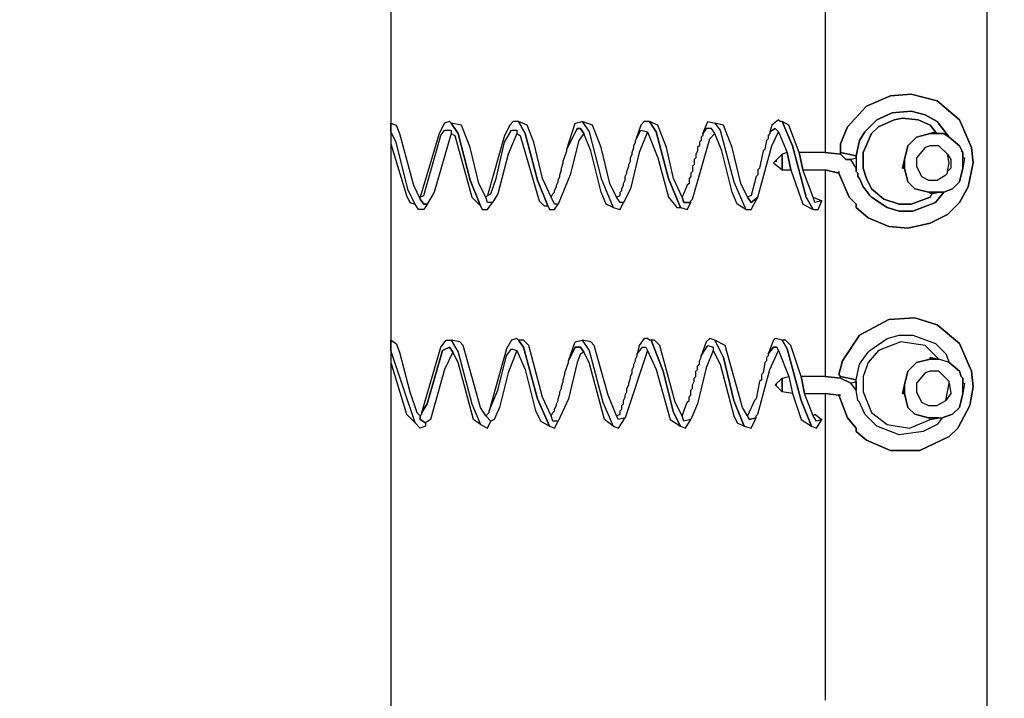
# Model space of a CAD drawing. Header units: metres. Extents: x 0.13 to 2.6, y 0.36 to 1.42.
# Tile 5 of 8: x 2.1 to 2.39, y 0.75 to 0.94. Entities that reach past the tile are written whole.
import ezdxf

# ---------------------------------------------------------------- set-up
doc = ezdxf.new("R2010")
doc.units = ezdxf.units.M
doc.header["$MEASUREMENT"] = 0
doc.layers.add('TG_2D', color=7, linetype='Continuous')

# ---------------------------------------------------------------- blocks, each defined once
blk = doc.blocks.new('396ca45d-0104-4358-b753-c772f727d0ff')
at = {"layer": 'TG_2D', "color": 18, "true_color": 0x000000}
for points in [[(1.01453, -0.23231, 0), (1.01453, 0.21231, 0), (1.01503, 0.29833, 0), (1.01503, 0.29783, 0), (1.01503, 0.29833, 0), (1.01603, 0.29883, 0), (1.08755, 0.29833, 0), (1.08655, 0.29833, 0), (1.08755, 0.29833, 0), (1.09455, 0.29783, 0), (1.09355, 0.29783, 0), (1.09455, 0.29783, 0), (1.10106, 0.29733, 0), (1.10055, 0.29733, 0), (1.10406, 0.29733, 0), (1.11906, 0.29383, 0), (1.13356, 0.28832, 0), (1.14907, 0.27982, 0), (1.15657, 0.27382, 0), (1.15657, -0.28732, 0)], [(0.09378, 0.29133, 0), (0.79847, 0.29083, 0), (0.80897, 0.28832, 0), (0.81998, 0.28232, 0), (0.82998, 0.27332, 0), (0.82998, 0.27232, 0), (0.83448, 0.26632, 0), (0.83848, 0.25782, 0), (0.84048, 0.25031, 0), (0.84148, 0.24081, 0), (0.84148, 0.21231, 0), (0.84148, -0.25632, 0), (0.84048, -0.26582, 0), (0.83798, -0.27432, 0), (0.83398, -0.28232, 0), (0.82998, -0.28782, 0), (0.82298, -0.29483, 0), (0.82198, -0.29483, 0), (0.81598, -0.29933, 0), (0.80697, -0.30333, 0), (0.79897, -0.30533, 0), (0.79347, -0.30583, 0), (0.08677, -0.30533, 0)], [(0.96752, -0.01075, 0), (0.96752, -0.07027, 0), (0.97202, -0.07077, 0), (0.97202, -0.06777, 0), (0.97402, -0.06277, 0), (0.97952, -0.05676, 0), (0.98652, -0.05376, 0), (0.99253, -0.05326, 0), (1.00003, -0.05526, 0), (1.00653, -0.06077, 0), (1.01003, -0.06877, 0), (1.01053, -0.07327, 0), (1.00903, -0.08027, 0), (1.00653, -0.08477, 0), (1.00303, -0.08827, 0), (0.99803, -0.09077, 0), (0.99152, -0.09227, 0), (0.98602, -0.09177, 0), (0.98002, -0.08927, 0), (0.97652, -0.08627, 0), (0.97652, -0.08527, 0), (0.97452, -0.08327, 0), (0.97152, -0.07627, 0), (0.96752, -0.07527, 0), (0.96752, -0.13529, 0), (0.97202, -0.13579, 0), (0.97202, -0.13529, 0), (0.97152, -0.13478, 0), (0.97252, -0.13078, 0), (0.97752, -0.12328, 0), (0.98602, -0.11878, 0), (0.99353, -0.11828, 0), (1.00003, -0.12028, 0), (1.00653, -0.12578, 0), (1.01003, -0.13378, 0), (1.01053, -0.13829, 0), (1.00953, -0.14379, 0), (1.00603, -0.15029, 0), (1.00353, -0.15279, 0), (0.99503, -0.15679, 0), (0.98652, -0.15679, 0), (0.97952, -0.15379, 0), (0.97652, -0.15129, 0), (0.97652, -0.15029, 0), (0.97402, -0.14729, 0), (0.97152, -0.14079, 0), (0.96752, -0.14029, 0), (0.96752, -0.22931, 0)], [(1.01453, -0.22931, 0), (1.01453, 0.2088, 0)]]:
    blk.add_polyline3d(points, dxfattribs=at)
for points in [[(0.97152, -0.07577, 0), (0.97152, -0.07627, 0), (0.97452, -0.08327, 0), (0.97652, -0.08527, 0), (0.97652, -0.08627, 0), (0.98002, -0.08927, 0), (0.98602, -0.09177, 0), (0.99152, -0.09227, 0), (0.99803, -0.09077, 0), (1.00303, -0.08827, 0), (1.00653, -0.08477, 0), (1.00903, -0.08027, 0), (1.01053, -0.07327, 0), (1.01003, -0.06877, 0), (1.00653, -0.06077, 0), (1.00003, -0.05526, 0), (0.99253, -0.05326, 0), (0.98652, -0.05376, 0), (0.97952, -0.05676, 0), (0.97402, -0.06277, 0), (0.97202, -0.06777, 0), (0.97202, -0.07027, 0), (0.97652, -0.07127, 0), (0.97752, -0.06677, 0), (0.97902, -0.06427, 0), (0.98252, -0.06077, 0), (0.98702, -0.05877, 0), (0.99253, -0.05827, 0), (0.99653, -0.05927, 0), (1.00003, -0.06127, 0), (1.00353, -0.06577, 0), (1.00653, -0.06827, 0), (1.00753, -0.07027, 0), (1.00753, -0.07177, 0), (1.00803, -0.07177, 0), (1.00753, -0.07477, 0), (1.00653, -0.07877, 0), (1.00453, -0.08077, 0), (1.00203, -0.08177, 0), (0.99953, -0.08477, 0), (0.99303, -0.08727, 0), (0.98902, -0.08727, 0), (0.98552, -0.08627, 0), (0.98102, -0.08327, 0), (0.98052, -0.08277, 0), (0.97902, -0.08077, 0), (0.97852, -0.08027, 0), (0.97752, -0.07777, 0), (0.97702, -0.07727, 0), (0.97702, -0.07627, 0), (0.97652, -0.07577, 0), (0.97652, -0.07477, 0), (0.97502, -0.07227, 0), (0.97352, -0.07227, 0), (0.97202, -0.07077, 0), (0.96752, -0.07027, 0), (0.96002, -0.07027, 0), (0.96102, -0.07527, 0), (0.96752, -0.07527, 0), (0.97152, -0.07627, 0)], [(0.97652, -0.07127, 0), (0.97652, -0.07577, 0), (0.97702, -0.07627, 0), (0.97702, -0.07727, 0), (0.97752, -0.07777, 0), (0.97852, -0.08027, 0), (0.97902, -0.08077, 0), (0.98052, -0.08277, 0), (0.98102, -0.08327, 0), (0.98552, -0.08627, 0), (0.98902, -0.08727, 0), (0.99303, -0.08727, 0), (0.99953, -0.08477, 0), (1.00203, -0.08177, 0), (1.00053, -0.08177, 0), (0.99853, -0.08227, 0), (0.99803, -0.08327, 0), (0.99253, -0.08527, 0), (0.98902, -0.08527, 0), (0.98452, -0.08377, 0), (0.98102, -0.08077, 0), (0.97952, -0.07777, 0), (0.97852, -0.07477, 0), (0.97852, -0.07027, 0), (0.98102, -0.06477, 0), (0.98302, -0.06277, 0), (0.98752, -0.06077, 0), (0.99002, -0.06027, 0), (0.99453, -0.06077, 0), (0.99803, -0.06227, 0), (0.99953, -0.06427, 0), (1.00003, -0.06477, 0), (1.00203, -0.06477, 0), (1.00353, -0.06577, 0), (1.00003, -0.06127, 0), (0.99653, -0.05927, 0), (0.99253, -0.05827, 0), (0.98702, -0.05877, 0), (0.98252, -0.06077, 0), (0.97902, -0.06427, 0), (0.97752, -0.06677, 0)], [(0.84999, -0.08377, 0), (0.85099, -0.08527, 0), (0.85199, -0.08527, 0), (0.85099, -0.08677, 0), (0.84949, -0.08677, 0), (0.84849, -0.08527, 0), (0.84648, -0.08127, 0), (0.84298, -0.06727, 0), (0.84148, -0.06427, 0), (0.84148, -0.06177, 0), (0.84298, -0.06227, 0), (0.84398, -0.06477, 0), (0.84798, -0.07977, 0)], [(0.84999, -0.08327, 0), (0.85099, -0.08277, 0), (0.85599, -0.06527, 0), (0.85699, -0.06377, 0), (0.85899, -0.06377, 0), (0.85899, -0.06477, 0), (0.85999, -0.06527, 0), (0.86499, -0.08327, 0), (0.86749, -0.08577, 0), (0.86449, -0.07827, 0), (0.86099, -0.06477, 0), (0.85899, -0.06177, 0), (0.85849, -0.06127, 0), (0.85699, -0.06177, 0), (0.85549, -0.06477, 0)], [(0.85899, -0.06177, 0), (0.86099, -0.06477, 0), (0.86449, -0.07827, 0), (0.86749, -0.08577, 0), (0.86799, -0.08677, 0), (0.86949, -0.08677, 0), (0.87099, -0.08477, 0), (0.86949, -0.08477, 0), (0.86899, -0.08327, 0), (0.86699, -0.07927, 0), (0.86449, -0.06877, 0), (0.86199, -0.06227, 0)], [(0.86949, -0.08277, 0), (0.87049, -0.08227, 0), (0.87199, -0.07777, 0), (0.87449, -0.06727, 0), (0.87649, -0.06377, 0), (0.87799, -0.06377, 0), (0.87799, -0.06477, 0), (0.87899, -0.06527, 0), (0.8845, -0.08427, 0), (0.886, -0.08577, 0), (0.887, -0.08577, 0), (0.88399, -0.07827, 0), (0.88049, -0.06477, 0), (0.87849, -0.06127, 0), (0.87699, -0.06127, 0), (0.87599, -0.06227, 0), (0.87449, -0.06527, 0)], [(0.87849, -0.06127, 0), (0.88049, -0.06477, 0), (0.88399, -0.07827, 0), (0.887, -0.08577, 0), (0.8875, -0.08677, 0), (0.889, -0.08677, 0), (0.89, -0.08527, 0), (0.889, -0.08527, 0), (0.888, -0.08327, 0), (0.8855, -0.07777, 0), (0.88299, -0.06727, 0), (0.88099, -0.06227, 0)], [(0.897, -0.06127, 0), (0.899, -0.06427, 0), (0.9025, -0.07777, 0), (0.906, -0.08627, 0), (0.904, -0.08527, 0), (0.9025, -0.08177, 0), (0.8995, -0.06977, 0), (0.8975, -0.06477, 0), (0.8965, -0.06327, 0), (0.8955, -0.06327, 0), (0.8925, -0.06927, 0), (0.895, -0.06177, 0)], [(0.897, -0.06127, 0), (0.899, -0.06427, 0), (0.9025, -0.07777, 0), (0.906, -0.08627, 0), (0.908, -0.08677, 0), (0.909, -0.08477, 0), (0.908, -0.08477, 0), (0.907, -0.08327, 0), (0.905, -0.07927, 0), (0.9025, -0.06877, 0), (0.9, -0.06227, 0)], [(0.9125, -0.06677, 0), (0.914, -0.06377, 0), (0.916, -0.06427, 0), (0.919, -0.07177, 0), (0.92201, -0.08327, 0), (0.92451, -0.08627, 0), (0.92551, -0.08627, 0), (0.92201, -0.07777, 0), (0.9185, -0.06427, 0), (0.9165, -0.06127, 0), (0.915, -0.06127, 0), (0.914, -0.06227, 0)], [(0.9165, -0.06127, 0), (0.9185, -0.06427, 0), (0.92201, -0.07777, 0), (0.92551, -0.08627, 0), (0.92751, -0.08677, 0), (0.92851, -0.08477, 0), (0.92651, -0.08477, 0), (0.92601, -0.08327, 0), (0.92351, -0.07777, 0), (0.92151, -0.06877, 0), (0.919, -0.06227, 0)], [(0.93551, -0.06177, 0), (0.93701, -0.06377, 0), (0.94101, -0.07877, 0), (0.94451, -0.08677, 0), (0.94201, -0.08527, 0), (0.94051, -0.08177, 0), (0.93751, -0.06977, 0), (0.93551, -0.06477, 0), (0.93451, -0.06327, 0), (0.93301, -0.06327, 0), (0.93201, -0.06477, 0), (0.93351, -0.06127, 0)], [(0.93551, -0.06177, 0), (0.93701, -0.06377, 0), (0.94101, -0.07877, 0), (0.94451, -0.08677, 0), (0.94601, -0.08677, 0), (0.94801, -0.08327, 0), (0.94601, -0.08477, 0), (0.94501, -0.08327, 0), (0.94301, -0.07927, 0), (0.94051, -0.06877, 0), (0.93801, -0.06227, 0)], [(0.95151, -0.06427, 0), (0.95301, -0.06327, 0), (0.95401, -0.06427, 0), (0.95652, -0.07027, 0), (0.95752, -0.07527, 0), (0.96102, -0.08527, 0), (0.96402, -0.08677, 0), (0.96202, -0.08327, 0), (0.95802, -0.06827, 0), (0.95501, -0.06127, 0), (0.95451, -0.06127, 0), (0.95401, -0.06077, 0), (0.95201, -0.06227, 0)], [(0.95501, -0.06127, 0), (0.95802, -0.06827, 0), (0.96202, -0.08327, 0), (0.96402, -0.08677, 0), (0.96552, -0.08677, 0), (0.96652, -0.08427, 0), (0.96452, -0.08477, 0), (0.96402, -0.08327, 0), (0.96102, -0.07527, 0), (0.96002, -0.07027, 0), (0.95702, -0.06227, 0)], [(0.99853, -0.08227, 0), (0.99753, -0.08177, 0), (0.99353, -0.08077, 0), (0.99152, -0.07877, 0), (0.99052, -0.07477, 0), (0.99002, -0.07477, 0), (0.99052, -0.07227, 0), (0.99152, -0.06827, 0), (0.99403, -0.06577, 0), (0.99803, -0.06477, 0), (0.99953, -0.06427, 0), (0.99803, -0.06227, 0), (0.99453, -0.06077, 0), (0.99002, -0.06027, 0), (0.98752, -0.06077, 0), (0.98302, -0.06277, 0), (0.98102, -0.06477, 0), (0.97852, -0.07027, 0), (0.97852, -0.07477, 0), (0.97952, -0.07777, 0), (0.98102, -0.08077, 0), (0.98452, -0.08377, 0), (0.98902, -0.08527, 0), (0.99253, -0.08527, 0), (0.99803, -0.08327, 0)], [(0.84148, -0.06427, 0), (0.84148, -0.06777, 0), (0.84598, -0.08277, 0), (0.84698, -0.08477, 0), (0.84849, -0.08527, 0), (0.84648, -0.08127, 0), (0.84298, -0.06727, 0)], [(0.85899, -0.06477, 0), (0.85399, -0.08177, 0), (0.85199, -0.08527, 0), (0.85099, -0.08527, 0), (0.84999, -0.08377, 0), (0.84999, -0.08327, 0), (0.85099, -0.08277, 0), (0.85599, -0.06527, 0), (0.85699, -0.06377, 0), (0.85899, -0.06377, 0)], [(0.87799, -0.06477, 0), (0.87549, -0.07077, 0), (0.87249, -0.08227, 0), (0.87099, -0.08477, 0), (0.86949, -0.08477, 0), (0.86899, -0.08327, 0), (0.86949, -0.08277, 0), (0.87049, -0.08227, 0), (0.87199, -0.07777, 0), (0.87449, -0.06727, 0), (0.87649, -0.06377, 0), (0.87799, -0.06377, 0)], [(0.8975, -0.06477, 0), (0.896, -0.06677, 0), (0.8935, -0.07677, 0), (0.89, -0.08527, 0), (0.889, -0.08527, 0), (0.888, -0.08327, 0), (0.8885, -0.08227, 0), (0.889, -0.08177, 0), (0.889, -0.08127, 0), (0.8895, -0.08027, 0), (0.8895, -0.07977, 0), (0.89, -0.07877, 0), (0.89, -0.07827, 0), (0.8905, -0.07727, 0), (0.8905, -0.07677, 0), (0.891, -0.07527, 0), (0.891, -0.07477, 0), (0.8915, -0.07327, 0), (0.8915, -0.07277, 0), (0.8925, -0.06977, 0), (0.8925, -0.06927, 0), (0.8955, -0.06327, 0), (0.8965, -0.06327, 0)], [(0.916, -0.06427, 0), (0.9135, -0.07027, 0), (0.911, -0.08077, 0), (0.909, -0.08477, 0), (0.908, -0.08477, 0), (0.907, -0.08327, 0), (0.908, -0.08277, 0), (0.908, -0.08177, 0), (0.9085, -0.08127, 0), (0.9085, -0.08077, 0), (0.909, -0.07977, 0), (0.909, -0.07927, 0), (0.9095, -0.07827, 0), (0.9095, -0.07727, 0), (0.91, -0.07627, 0), (0.91, -0.07577, 0), (0.9105, -0.07427, 0), (0.9105, -0.07377, 0), (0.911, -0.07277, 0), (0.911, -0.07177, 0), (0.9115, -0.07077, 0), (0.9115, -0.07027, 0), (0.912, -0.06877, 0), (0.912, -0.06827, 0), (0.9125, -0.06727, 0), (0.9125, -0.06677, 0), (0.914, -0.06377, 0)], [(0.93201, -0.06477, 0), (0.93201, -0.06527, 0), (0.93151, -0.06577, 0), (0.93151, -0.06677, 0), (0.93101, -0.06727, 0), (0.93101, -0.06827, 0), (0.93051, -0.06877, 0), (0.93051, -0.06977, 0), (0.93001, -0.07077, 0), (0.93001, -0.07177, 0), (0.92951, -0.07227, 0), (0.92951, -0.07377, 0), (0.92901, -0.07427, 0), (0.92901, -0.07577, 0), (0.92851, -0.07627, 0), (0.92851, -0.07727, 0), (0.92801, -0.07777, 0), (0.92801, -0.07927, 0), (0.92751, -0.07977, 0), (0.92601, -0.08327, 0), (0.92651, -0.08477, 0), (0.92851, -0.08477, 0), (0.92851, -0.08427, 0), (0.92901, -0.08377, 0), (0.93401, -0.06627, 0), (0.93551, -0.06477, 0), (0.93451, -0.06327, 0), (0.93301, -0.06327, 0)], [(0.95151, -0.06427, 0), (0.95151, -0.06477, 0), (0.95101, -0.06527, 0), (0.95101, -0.06627, 0), (0.95051, -0.06677, 0), (0.95001, -0.06927, 0), (0.94951, -0.06977, 0), (0.94851, -0.07477, 0), (0.94801, -0.07527, 0), (0.94801, -0.07677, 0), (0.94751, -0.07727, 0), (0.94601, -0.08277, 0), (0.94501, -0.08327, 0), (0.94601, -0.08477, 0), (0.94801, -0.08327, 0), (0.95201, -0.06827, 0), (0.95401, -0.06427, 0), (0.95301, -0.06327, 0)], [(1.00703, -0.06977, 0), (1.00753, -0.07027, 0), (1.00653, -0.06827, 0), (1.00353, -0.06577, 0), (1.00203, -0.06477, 0), (0.99803, -0.06477, 0), (0.99403, -0.06577, 0), (0.99152, -0.06827, 0), (0.99052, -0.07227, 0), (0.99052, -0.07477, 0), (0.99152, -0.07877, 0), (0.99353, -0.08077, 0), (0.99753, -0.08177, 0), (1.00203, -0.08177, 0), (1.00453, -0.08077, 0), (1.00653, -0.07877, 0), (1.00753, -0.07477, 0), (1.00753, -0.07027, 0)], [(0.99803, -0.06477, 0), (1.00003, -0.06477, 0), (0.99953, -0.06427, 0)], [(1.00253, -0.07677, 0), (1.00303, -0.07627, 0), (1.00303, -0.07577, 0), (1.00353, -0.07327, 0), (1.00303, -0.07077, 0), (1.00053, -0.06827, 0), (0.99803, -0.06827, 0), (0.99653, -0.06877, 0), (0.99403, -0.07177, 0), (0.99403, -0.07427, 0), (0.99553, -0.07727, 0), (0.99753, -0.07827, 0), (1.00003, -0.07827, 0)], [(0.95351, -0.07277, 0), (0.95301, -0.07277, 0), (0.95251, -0.07327, 0), (0.95501, -0.07527, 0), (0.95501, -0.07077, 0), (0.95301, -0.07277, 0)], [(0.95501, -0.07077, 0), (0.95501, -0.07527, 0), (0.95752, -0.07527, 0), (0.95652, -0.07027, 0)], [(0.97202, -0.07027, 0), (0.97202, -0.07077, 0), (0.97352, -0.07227, 0), (0.97502, -0.07227, 0), (0.97652, -0.07177, 0), (0.97652, -0.07127, 0)], [(1.00303, -0.07577, 0), (1.00353, -0.07327, 0), (1.00303, -0.07077, 0), (1.00403, -0.07227, 0), (1.00403, -0.07477, 0)], [(0.97652, -0.07177, 0), (0.97652, -0.07477, 0), (0.97502, -0.07227, 0)], [(0.99052, -0.07477, 0), (0.99052, -0.07227, 0), (0.99002, -0.07477, 0)], [(1.00753, -0.07477, 0), (1.00753, -0.07177, 0), (1.00803, -0.07177, 0)], [(0.99753, -0.08177, 0), (0.99853, -0.08227, 0), (1.00053, -0.08177, 0)], [(0.96652, -0.08427, 0), (0.96452, -0.08477, 0), (0.96402, -0.08327, 0)], [(0.97202, -0.14079, 0), (0.97152, -0.14079, 0), (0.97402, -0.14729, 0), (0.97652, -0.15029, 0), (0.97652, -0.15129, 0), (0.97952, -0.15379, 0), (0.98652, -0.15679, 0), (0.99503, -0.15679, 0), (1.00353, -0.15279, 0), (1.00603, -0.15029, 0), (1.00953, -0.14379, 0), (1.01053, -0.13829, 0), (1.01003, -0.13378, 0), (1.00653, -0.12578, 0), (1.00003, -0.12028, 0), (0.99353, -0.11828, 0), (0.98602, -0.11878, 0), (0.97752, -0.12328, 0), (0.97252, -0.13078, 0), (0.97152, -0.13478, 0), (0.97202, -0.13529, 0), (0.97652, -0.13629, 0), (0.97752, -0.13178, 0), (0.98002, -0.12828, 0), (0.98052, -0.12778, 0), (0.98552, -0.12428, 0), (0.98902, -0.12328, 0), (0.99303, -0.12328, 0), (0.99953, -0.12578, 0), (1.00253, -0.12878, 0), (1.00353, -0.13128, 0), (1.00653, -0.13378, 0), (1.00703, -0.13529, 0), (1.00753, -0.13579, 0), (1.00753, -0.13729, 0), (1.00803, -0.13729, 0), (1.00753, -0.14029, 0), (1.00653, -0.14429, 0), (1.00453, -0.14629, 0), (1.00153, -0.14729, 0), (1.00003, -0.14929, 0), (0.99603, -0.15129, 0), (0.98902, -0.15229, 0), (0.98252, -0.14979, 0), (0.97902, -0.14629, 0), (0.97752, -0.14279, 0), (0.97702, -0.14229, 0), (0.97652, -0.13929, 0), (0.97502, -0.13729, 0), (0.97202, -0.13579, 0), (0.96752, -0.13529, 0), (0.96052, -0.13529, 0), (0.96152, -0.14029, 0), (0.96752, -0.14029, 0), (0.97152, -0.14079, 0)], [(0.84999, -0.14679, 0), (0.84999, -0.14779, 0), (0.85149, -0.14879, 0), (0.85149, -0.14979, 0), (0.84999, -0.15029, 0), (0.84849, -0.14879, 0), (0.84148, -0.12778, 0), (0.84148, -0.12478, 0), (0.84298, -0.12578, 0), (0.84398, -0.12828, 0), (0.84698, -0.13979, 0), (0.84899, -0.14579, 0)], [(0.85899, -0.12478, 0), (0.86099, -0.12828, 0), (0.86499, -0.14329, 0), (0.86749, -0.14929, 0), (0.86549, -0.14779, 0), (0.86099, -0.13128, 0), (0.85949, -0.12828, 0), (0.85849, -0.12678, 0), (0.85649, -0.12778, 0), (0.85199, -0.14329, 0), (0.85049, -0.14579, 0), (0.85599, -0.12678, 0), (0.85749, -0.12478, 0)], [(0.85899, -0.12478, 0), (0.86099, -0.12828, 0), (0.86499, -0.14329, 0), (0.86749, -0.14929, 0), (0.86949, -0.15029, 0), (0.87049, -0.14829, 0), (0.86899, -0.14679, 0), (0.86749, -0.14429, 0), (0.86249, -0.12628, 0), (0.86149, -0.12528, 0)], [(0.86999, -0.14529, 0), (0.87249, -0.13929, 0), (0.87499, -0.12928, 0), (0.87649, -0.12728, 0), (0.87799, -0.12778, 0), (0.88049, -0.13328, 0), (0.88349, -0.14529, 0), (0.885, -0.14829, 0), (0.8875, -0.14979, 0), (0.88399, -0.14179, 0), (0.87999, -0.12678, 0), (0.87849, -0.12478, 0), (0.87799, -0.12428, 0), (0.87649, -0.12478, 0), (0.87499, -0.12728, 0)], [(0.87849, -0.12478, 0), (0.87999, -0.12678, 0), (0.88399, -0.14179, 0), (0.8875, -0.14979, 0), (0.889, -0.15029, 0), (0.89, -0.14829, 0), (0.8885, -0.14829, 0), (0.888, -0.14679, 0), (0.8855, -0.14129, 0), (0.88149, -0.12628, 0), (0.87999, -0.12478, 0)], [(0.897, -0.12478, 0), (0.899, -0.12778, 0), (0.903, -0.14279, 0), (0.906, -0.14979, 0), (0.9035, -0.14779, 0), (0.899, -0.13128, 0), (0.8975, -0.12828, 0), (0.8965, -0.12678, 0), (0.895, -0.12678, 0), (0.893, -0.13078, 0), (0.895, -0.12528, 0)], [(0.897, -0.12478, 0), (0.899, -0.12778, 0), (0.903, -0.14279, 0), (0.906, -0.14979, 0), (0.9075, -0.15029, 0), (0.9095, -0.14729, 0), (0.9075, -0.14779, 0), (0.907, -0.14679, 0), (0.9045, -0.14079, 0), (0.9005, -0.12628, 0), (0.8995, -0.12528, 0)], [(0.913, -0.12878, 0), (0.9145, -0.12678, 0), (0.9155, -0.12678, 0), (0.916, -0.12778, 0), (0.9185, -0.13328, 0), (0.92251, -0.14779, 0), (0.92551, -0.14979, 0), (0.92351, -0.14579, 0), (0.92051, -0.13378, 0), (0.917, -0.12478, 0), (0.9165, -0.12478, 0), (0.916, -0.12428, 0), (0.915, -0.12428, 0), (0.9135, -0.12628, 0)], [(0.917, -0.12478, 0), (0.92051, -0.13378, 0), (0.92351, -0.14579, 0), (0.92551, -0.14979, 0), (0.92701, -0.15029, 0), (0.92851, -0.14779, 0), (0.92651, -0.14829, 0), (0.92601, -0.14679, 0), (0.92401, -0.14279, 0), (0.9195, -0.12628, 0), (0.918, -0.12478, 0)], [(0.93151, -0.12928, 0), (0.93351, -0.12628, 0), (0.93501, -0.12678, 0), (0.93501, -0.12778, 0), (0.93701, -0.13178, 0), (0.94101, -0.14679, 0), (0.94201, -0.14879, 0), (0.94401, -0.14979, 0), (0.94101, -0.14229, 0), (0.93801, -0.12978, 0), (0.93551, -0.12478, 0), (0.93401, -0.12428, 0), (0.93301, -0.12528, 0)], [(0.93551, -0.12478, 0), (0.93801, -0.12978, 0), (0.94101, -0.14229, 0), (0.94401, -0.14979, 0), (0.94601, -0.15029, 0), (0.94751, -0.14729, 0), (0.94551, -0.14779, 0), (0.94501, -0.14679, 0), (0.94351, -0.14429, 0), (0.93851, -0.12628, 0)], [(0.95101, -0.12878, 0), (0.95251, -0.12678, 0), (0.95351, -0.12678, 0), (0.95401, -0.12778, 0), (0.95702, -0.13529, 0), (0.95802, -0.14029, 0), (0.96052, -0.14779, 0), (0.96352, -0.14979, 0), (0.96052, -0.14229, 0), (0.95652, -0.12728, 0), (0.95501, -0.12478, 0), (0.95301, -0.12428, 0), (0.95251, -0.12478, 0)], [(0.95501, -0.12478, 0), (0.95652, -0.12728, 0), (0.96052, -0.14229, 0), (0.96352, -0.14979, 0), (0.96502, -0.15029, 0), (0.96652, -0.14779, 0), (0.96502, -0.14829, 0), (0.96402, -0.14679, 0), (0.96152, -0.14029, 0), (0.96052, -0.13529, 0), (0.95752, -0.12628, 0), (0.95601, -0.12478, 0)], [(1.00353, -0.13128, 0), (1.00053, -0.13028, 0), (0.99653, -0.12628, 0), (0.98952, -0.12528, 0), (0.98302, -0.12778, 0), (0.98002, -0.13128, 0), (0.97852, -0.13529, 0), (0.97852, -0.13979, 0), (0.98102, -0.14579, 0), (0.98552, -0.14929, 0), (0.99202, -0.15029, 0), (0.99803, -0.14779, 0), (1.00053, -0.14729, 0), (1.00153, -0.14729, 0), (1.00003, -0.14929, 0), (0.99603, -0.15129, 0), (0.98902, -0.15229, 0), (0.98252, -0.14979, 0), (0.97902, -0.14629, 0), (0.97752, -0.14279, 0), (0.97702, -0.14229, 0), (0.97652, -0.13929, 0), (0.97652, -0.13629, 0), (0.97752, -0.13178, 0), (0.98002, -0.12828, 0), (0.98052, -0.12778, 0), (0.98552, -0.12428, 0), (0.98902, -0.12328, 0), (0.99303, -0.12328, 0), (0.99953, -0.12578, 0), (1.00253, -0.12878, 0)], [(0.99803, -0.14779, 0), (0.99753, -0.14729, 0), (0.99353, -0.14629, 0), (0.99152, -0.14429, 0), (0.99052, -0.14029, 0), (0.99002, -0.14029, 0), (0.99052, -0.13779, 0), (0.99152, -0.13378, 0), (0.99403, -0.13128, 0), (0.99803, -0.13028, 0), (0.99803, -0.12978, 0), (1.00003, -0.13028, 0), (1.00053, -0.13028, 0), (0.99653, -0.12628, 0), (0.98952, -0.12528, 0), (0.98302, -0.12778, 0), (0.98002, -0.13128, 0), (0.97852, -0.13529, 0), (0.97852, -0.13979, 0), (0.98102, -0.14579, 0), (0.98552, -0.14929, 0), (0.99202, -0.15029, 0)], [(0.84148, -0.12778, 0), (0.84148, -0.13128, 0), (0.84598, -0.14629, 0), (0.84849, -0.14879, 0)], [(0.85949, -0.12828, 0), (0.85699, -0.13328, 0), (0.85299, -0.14779, 0), (0.85149, -0.14879, 0), (0.84999, -0.14779, 0), (0.84999, -0.14679, 0), (0.85049, -0.14629, 0), (0.85049, -0.14579, 0), (0.85199, -0.14329, 0), (0.85649, -0.12778, 0), (0.85849, -0.12678, 0)], [(0.87799, -0.12778, 0), (0.87549, -0.13428, 0), (0.87299, -0.14429, 0), (0.87149, -0.14779, 0), (0.87049, -0.14829, 0), (0.86899, -0.14679, 0), (0.86999, -0.14579, 0), (0.86999, -0.14529, 0), (0.87249, -0.13929, 0), (0.87499, -0.12928, 0), (0.87649, -0.12728, 0)], [(0.8975, -0.12828, 0), (0.8965, -0.12878, 0), (0.8955, -0.13128, 0), (0.893, -0.14179, 0), (0.89, -0.14829, 0), (0.8885, -0.14829, 0), (0.888, -0.14679, 0), (0.8885, -0.14579, 0), (0.889, -0.14529, 0), (0.889, -0.14479, 0), (0.8895, -0.14379, 0), (0.8895, -0.14329, 0), (0.89, -0.14229, 0), (0.89, -0.14179, 0), (0.8905, -0.14029, 0), (0.8905, -0.13979, 0), (0.891, -0.13879, 0), (0.891, -0.13829, 0), (0.8915, -0.13679, 0), (0.8915, -0.13629, 0), (0.892, -0.13478, 0), (0.892, -0.13428, 0), (0.893, -0.13128, 0), (0.893, -0.13078, 0), (0.895, -0.12678, 0), (0.8965, -0.12678, 0)], [(0.916, -0.12778, 0), (0.9095, -0.14729, 0), (0.9075, -0.14779, 0), (0.907, -0.14679, 0), (0.908, -0.14629, 0), (0.908, -0.14529, 0), (0.9085, -0.14479, 0), (0.9085, -0.14379, 0), (0.909, -0.14329, 0), (0.909, -0.14229, 0), (0.9095, -0.14129, 0), (0.9095, -0.14079, 0), (0.91, -0.13979, 0), (0.91, -0.13879, 0), (0.9105, -0.13779, 0), (0.9105, -0.13729, 0), (0.911, -0.13579, 0), (0.911, -0.13529, 0), (0.9115, -0.13428, 0), (0.9115, -0.13328, 0), (0.912, -0.13228, 0), (0.912, -0.13178, 0), (0.9125, -0.13078, 0), (0.9125, -0.13028, 0), (0.913, -0.12928, 0), (0.913, -0.12878, 0), (0.9145, -0.12678, 0), (0.9155, -0.12678, 0)], [(0.93501, -0.12778, 0), (0.93301, -0.13278, 0), (0.93051, -0.14329, 0), (0.92851, -0.14779, 0), (0.92651, -0.14829, 0), (0.92601, -0.14679, 0), (0.92751, -0.14279, 0), (0.92801, -0.14229, 0), (0.92801, -0.14129, 0), (0.92851, -0.14079, 0), (0.92851, -0.13929, 0), (0.92901, -0.13879, 0), (0.92901, -0.13779, 0), (0.92951, -0.13679, 0), (0.92951, -0.13579, 0), (0.93001, -0.13529, 0), (0.93001, -0.13378, 0), (0.93051, -0.13328, 0), (0.93051, -0.13228, 0), (0.93101, -0.13178, 0), (0.93101, -0.13078, 0), (0.93151, -0.12978, 0), (0.93151, -0.12928, 0), (0.93351, -0.12628, 0), (0.93501, -0.12678, 0)], [(0.95101, -0.12878, 0), (0.95101, -0.12928, 0), (0.95051, -0.12978, 0), (0.95051, -0.13078, 0), (0.95001, -0.13128, 0), (0.94951, -0.13428, 0), (0.94901, -0.13478, 0), (0.94901, -0.13629, 0), (0.94851, -0.13679, 0), (0.94751, -0.14179, 0), (0.94701, -0.14229, 0), (0.94501, -0.14679, 0), (0.94551, -0.14779, 0), (0.94751, -0.14729, 0), (0.94751, -0.14679, 0), (0.94801, -0.14629, 0), (0.95151, -0.13328, 0), (0.95401, -0.12778, 0), (0.95351, -0.12678, 0), (0.95251, -0.12678, 0)], [(0.99052, -0.13779, 0), (0.99052, -0.14029, 0), (0.99152, -0.14429, 0), (0.99353, -0.14629, 0), (0.99753, -0.14729, 0), (1.00153, -0.14729, 0), (1.00453, -0.14629, 0), (1.00653, -0.14429, 0), (1.00753, -0.14029, 0), (1.00753, -0.13579, 0), (1.00703, -0.13529, 0), (1.00653, -0.13378, 0), (1.00353, -0.13128, 0), (1.00053, -0.13028, 0), (0.99803, -0.13028, 0), (0.99403, -0.13128, 0), (0.99152, -0.13378, 0)], [(0.99803, -0.13028, 0), (1.00003, -0.13028, 0), (0.99803, -0.12978, 0)], [(1.00253, -0.14229, 0), (1.00353, -0.13729, 0), (1.00353, -0.13679, 0), (1.00053, -0.13378, 0), (0.99803, -0.13378, 0), (0.99653, -0.13428, 0), (0.99403, -0.13729, 0), (0.99403, -0.13979, 0), (0.99553, -0.14279, 0), (0.99753, -0.14379, 0), (1.00003, -0.14379, 0)], [(0.95351, -0.13779, 0), (0.95301, -0.13779, 0), (0.95501, -0.13579, 0), (0.95501, -0.13979, 0), (0.95301, -0.13779, 0)], [(0.95702, -0.13529, 0), (0.95802, -0.14029, 0), (0.95501, -0.13979, 0), (0.95501, -0.13579, 0)], [(0.97202, -0.13529, 0), (0.97202, -0.13579, 0), (0.97502, -0.13729, 0), (0.97652, -0.13679, 0), (0.97652, -0.13629, 0)], [(0.97652, -0.13679, 0), (0.97652, -0.13929, 0), (0.97502, -0.13729, 0)], [(0.99052, -0.14029, 0), (0.99052, -0.13779, 0), (0.99002, -0.14029, 0)], [(1.00253, -0.14229, 0), (1.00353, -0.13729, 0), (1.00403, -0.14029, 0)], [(1.00753, -0.14029, 0), (1.00753, -0.13729, 0), (1.00803, -0.13729, 0)], [(0.96652, -0.14779, 0), (0.96502, -0.14829, 0), (0.96402, -0.14679, 0), (0.96452, -0.14629, 0)], [(0.99753, -0.14729, 0), (0.99803, -0.14779, 0), (1.00053, -0.14729, 0)]]:
    blk.add_polyline3d(points, close=True, dxfattribs=at)
blk = doc.blocks.new('7b108bb8-70ab-4d80-8fc0-cdf070d16af6')
at = {"layer": 'TG_2D'}
blk.add_blockref('396ca45d-0104-4358-b753-c772f727d0ff', (0, 0), dxfattribs=at)
blk = doc.blocks.new('71af97e5-c498-4f5d-a73f-87e3cc97d551')
blk.add_blockref('7b108bb8-70ab-4d80-8fc0-cdf070d16af6', (0, 0.08442))

msp = doc.modelspace()

# ---------------------------------------------------------------- block references
msp.add_blockref('71af97e5-c498-4f5d-a73f-87e3cc97d551', (1.36914, 0.89068, -0.00783))

doc.saveas('drawing.dxf')
